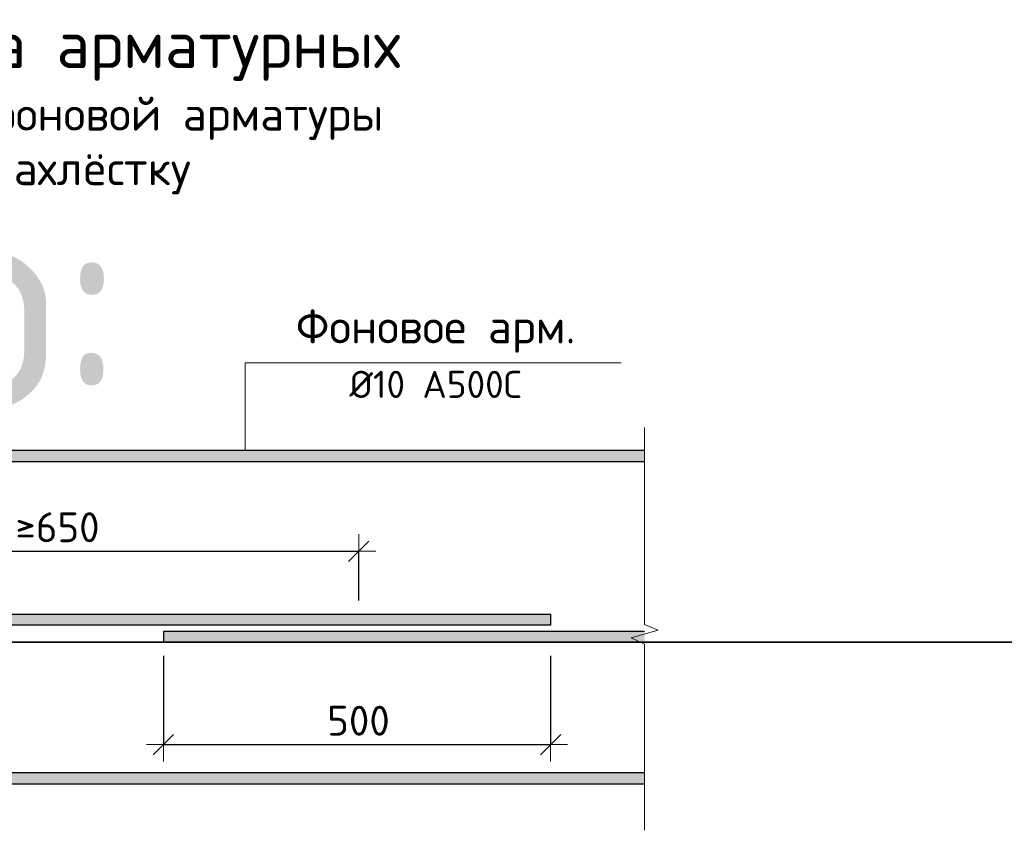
# Model space of a CAD drawing. Header units: metres. Extents: x -38 to 97, y -15 to 21.
# Tile 188 of 233: x 76.51 to 77.599, y 6.664 to 7.56. Entities that reach past the tile are written whole.
import ezdxf

# ---------------------------------------------------------------- set-up
doc = ezdxf.new("R2010")
doc.units = ezdxf.units.M
doc.header["$PDMODE"] = 65
for name, color, linetype, lineweight, true_color in [('XR$3$Арм.стержн.ниж.зоны Х', 7, 'Continuous', 35, 0xc600c6), ('XR$4$Арм.стержн.ниж.зоны Х', 7, 'Continuous', 35, 0xc600c6), ('XR$6$Арм.стержн.ниж.зоны Х', 7, 'Continuous', 35, 0xc600c6)]:
    doc.layers.add(name, color=color, linetype=linetype, lineweight=lineweight, true_color=true_color)
for name, color, linetype, lineweight in [('XR$3$Размерная линия_ общее', 7, 'Continuous', 13), ('XR$4$Размерная линия_ общее', 7, 'Continuous', 13), ('XR$6$Размерная линия_ общее', 7, 'Continuous', 13)]:
    doc.layers.add(name, color=color, linetype=linetype, lineweight=lineweight)
doc.styles.add('ISOCPEUR', font='txt')
doc.dimstyles.new('DIMSTYLE_33', dxfattribs={"dimtxt": 0.033, "dimasz": 0.0375, "dimexe": 0, "dimexo": 0, "dimgap": 0.0165, "dimtad": 2, "dimdec": 0, "dimlfac": 1000, "dimrnd": 1, "dimzin": 12, "dimdsep": 46, "dimtxsty": 'ISOCPEUR', "dimblk1": 'ALL_ML_STRICH', "dimblk2": 'ALL_ML_STRICH', "dimsah": 1, "dimcen": 0, "dimclrd": 7, "dimclre": 256, "dimclrt": 7, "dimadec": 0, "dimazin": 0, "dimtfac": 1, "dimtdec": 0, "dimtix": 1, "dimtmove": 2, "dimatfit": 3, "dimfxl": 0, "dimtzin": 0, "dimlwd": 0, "dimlwe": -3, "dimarcsym": 0})
doc.dimstyles.new('DIMSTYLE_7', dxfattribs={"dimtxt": 0.033, "dimasz": 0.0375, "dimexe": 0, "dimexo": 0, "dimgap": 0.0165, "dimtad": 2, "dimdec": 0, "dimlfac": 1000, "dimrnd": 1, "dimzin": 12, "dimdsep": 46, "dimtxsty": 'ISOCPEUR', "dimblk1": 'ALL_ML_STRICH', "dimblk2": 'ALL_ML_STRICH', "dimsah": 1, "dimcen": 0, "dimclrd": 7, "dimclre": 256, "dimclrt": 7, "dimadec": 0, "dimazin": 0, "dimtfac": 1, "dimtdec": 0, "dimtix": 1, "dimtmove": 2, "dimatfit": 3, "dimfxl": 0, "dimtzin": 0, "dimlwd": 0, "dimlwe": -3, "dimarcsym": 0})
doc.dimstyles.new('DIMSTYLE_8', dxfattribs={"dimtxt": 0.033, "dimasz": 0.0375, "dimexe": 0, "dimexo": 0, "dimgap": 0.0165, "dimtad": 2, "dimdec": 0, "dimlfac": 1000, "dimrnd": 1, "dimzin": 12, "dimdsep": 46, "dimtxsty": 'ISOCPEUR', "dimblk1": 'ALL_ML_STRICH', "dimblk2": 'ALL_ML_STRICH', "dimsah": 1, "dimcen": 0, "dimclrd": 7, "dimclre": 256, "dimclrt": 7, "dimadec": 0, "dimazin": 0, "dimtfac": 1, "dimtdec": 0, "dimtix": 1, "dimtmove": 2, "dimatfit": 3, "dimfxl": 0, "dimtzin": 0, "dimlwd": 0, "dimlwe": -3, "dimarcsym": 0})

# ---------------------------------------------------------------- blocks, each defined once
blk = doc.blocks.new('ALL_ML_STRICH')
at = {"color": 0, "linetype": 'ByBlock', "lineweight": -2}
for p, q in [((-0.3, -0.3), (0.3, 0.3)), ((0, -0.5), (0, 0.5)), ((-1, 0), (0.5, 0))]:
    blk.add_line(p, q, dxfattribs=at)
blk = doc.blocks.new('*D41')
at = {"layer": 'DEFPOINTS', "color": 7, "linetype": 'Continuous', "lineweight": 13, "transparency": 33554687}
for p in [(76.2152, 7.0717), (76.2152, 6.9723), (76.8852, 6.9027)]:
    blk.add_point(p, dxfattribs=at)
at = {"layer": 'XR$3$Размерная линия_ общее', "color": 253, "linetype": 'Continuous', "lineweight": -2, "true_color": 0xa0a0a0, "transparency": 33554687}
for p, q in [((76.2152, 7.0567), (76.2152, 6.9723)), ((76.8852, 6.9177), (76.8852, 6.9723))]:
    blk.add_line(p, q, dxfattribs=at)
at = {"layer": 'XR$3$Размерная линия_ общее', "color": 7, "linetype": 'Continuous', "lineweight": -2, "transparency": 33554687}
blk.add_line((76.2152, 6.9723), (76.8852, 6.9723), dxfattribs=at)
at = {"layer": 'XR$3$Размерная линия_ общее', "color": 7, "linetype": 'Continuous', "lineweight": 13, "transparency": 33554687, "xscale": 0.0375, "yscale": 0.0375, "zscale": 0.0375, "rotation": 180}
blk.add_blockref('ALL_ML_STRICH', (76.2152, 6.9723), dxfattribs=at)
at = {"layer": 'XR$3$Размерная линия_ общее', "color": 7, "linetype": 'Continuous', "lineweight": 13, "transparency": 33554687, "xscale": 0.0375, "yscale": 0.0375, "zscale": 0.0375}
blk.add_blockref('ALL_ML_STRICH', (76.8852, 6.9723), dxfattribs=at)
at = {"layer": 'XR$3$Размерная линия_ общее', "color": 7, "linetype": 'Continuous', "lineweight": 13, "transparency": 33554687, "insert": (76.5056, 7.0153), "char_height": 0.033, "width": 0.00165, "attachment_point": 1, "line_spacing_factor": 0.60241, "style": 'ISOCPEUR'}
blk.add_mtext('≥650', dxfattribs=at)
blk = doc.blocks.new('*D42')
at = {"layer": 'DEFPOINTS', "color": 7, "linetype": 'Continuous', "lineweight": 13, "transparency": 33554687}
for p in [(76.6692, 6.8717), (77.0972, 6.8717), (76.6692, 6.7584)]:
    blk.add_point(p, dxfattribs=at)
at = {"layer": 'XR$3$Размерная линия_ общее', "color": 253, "linetype": 'Continuous', "lineweight": -2, "true_color": 0xa0a0a0, "transparency": 33554687}
for p, q in [((76.6692, 6.8567), (76.6692, 6.7584)), ((77.0972, 6.8567), (77.0972, 6.7584))]:
    blk.add_line(p, q, dxfattribs=at)
at = {"layer": 'XR$3$Размерная линия_ общее', "color": 7, "linetype": 'Continuous', "lineweight": -2, "transparency": 33554687}
blk.add_line((76.6692, 6.7584), (77.0972, 6.7584), dxfattribs=at)
at = {"layer": 'XR$3$Размерная линия_ общее', "color": 7, "linetype": 'Continuous', "lineweight": 13, "transparency": 33554687, "xscale": 0.0375, "yscale": 0.0375, "zscale": 0.0375, "rotation": 180}
blk.add_blockref('ALL_ML_STRICH', (76.6692, 6.7584), dxfattribs=at)
at = {"layer": 'XR$3$Размерная линия_ общее', "color": 7, "linetype": 'Continuous', "lineweight": 13, "transparency": 33554687, "xscale": 0.0375, "yscale": 0.0375, "zscale": 0.0375}
blk.add_blockref('ALL_ML_STRICH', (77.0972, 6.7584), dxfattribs=at)
at = {"layer": 'XR$3$Размерная линия_ общее', "color": 7, "linetype": 'Continuous', "lineweight": 13, "transparency": 33554687, "insert": (76.8502, 6.8014), "char_height": 0.033, "width": 0.00165, "attachment_point": 1, "line_spacing_factor": 0.60241, "style": 'ISOCPEUR'}
blk.add_mtext('500', dxfattribs=at)
blk = doc.blocks.new('ЭЛЕМЕНТ_УЗОРА_2')
at = {"color": 7, "linetype": 'Continuous', "lineweight": 13, "transparency": 33554687}
blk.add_line((77.2012, 6.6637), (77.2012, 6.6637), dxfattribs=at)
blk.add_lwpolyline([(77.2012, 7.1092), (77.2012, 6.8913), (77.2162, 6.8851), (77.1862, 6.8766), (77.2012, 6.8695), (77.2012, 6.6637)], dxfattribs=at)
blk = doc.blocks.new('*D254')
at = {"layer": 'DEFPOINTS', "color": 7, "linetype": 'Continuous', "lineweight": 13, "transparency": 33554687}
for p in [(76.2152, 7.0717), (76.2152, 6.9723), (76.8852, 6.9027)]:
    blk.add_point(p, dxfattribs=at)
at = {"layer": 'XR$4$Размерная линия_ общее', "color": 253, "linetype": 'Continuous', "lineweight": -2, "true_color": 0xa0a0a0, "transparency": 33554687}
for p, q in [((76.2152, 7.0567), (76.2152, 6.9723)), ((76.8852, 6.9177), (76.8852, 6.9723))]:
    blk.add_line(p, q, dxfattribs=at)
at = {"layer": 'XR$4$Размерная линия_ общее', "color": 7, "linetype": 'Continuous', "lineweight": -2, "transparency": 33554687}
blk.add_line((76.2152, 6.9723), (76.8852, 6.9723), dxfattribs=at)
at = {"layer": 'XR$4$Размерная линия_ общее', "color": 7, "linetype": 'Continuous', "lineweight": 13, "transparency": 33554687, "xscale": 0.0375, "yscale": 0.0375, "zscale": 0.0375, "rotation": 180}
blk.add_blockref('ALL_ML_STRICH', (76.2152, 6.9723), dxfattribs=at)
at = {"layer": 'XR$4$Размерная линия_ общее', "color": 7, "linetype": 'Continuous', "lineweight": 13, "transparency": 33554687, "xscale": 0.0375, "yscale": 0.0375, "zscale": 0.0375}
blk.add_blockref('ALL_ML_STRICH', (76.8852, 6.9723), dxfattribs=at)
at = {"layer": 'XR$4$Размерная линия_ общее', "color": 7, "linetype": 'Continuous', "lineweight": 13, "transparency": 33554687, "insert": (76.5056, 7.0153), "char_height": 0.033, "width": 0.00165, "attachment_point": 1, "line_spacing_factor": 0.60241, "style": 'ISOCPEUR'}
blk.add_mtext('≥650', dxfattribs=at)
blk = doc.blocks.new('*D255')
at = {"layer": 'DEFPOINTS', "color": 7, "linetype": 'Continuous', "lineweight": 13, "transparency": 33554687}
for p in [(76.6692, 6.8717), (77.0972, 6.8717), (76.6692, 6.7584)]:
    blk.add_point(p, dxfattribs=at)
at = {"layer": 'XR$4$Размерная линия_ общее', "color": 253, "linetype": 'Continuous', "lineweight": -2, "true_color": 0xa0a0a0, "transparency": 33554687}
for p, q in [((76.6692, 6.8567), (76.6692, 6.7584)), ((77.0972, 6.8567), (77.0972, 6.7584))]:
    blk.add_line(p, q, dxfattribs=at)
at = {"layer": 'XR$4$Размерная линия_ общее', "color": 7, "linetype": 'Continuous', "lineweight": -2, "transparency": 33554687}
blk.add_line((76.6692, 6.7584), (77.0972, 6.7584), dxfattribs=at)
at = {"layer": 'XR$4$Размерная линия_ общее', "color": 7, "linetype": 'Continuous', "lineweight": 13, "transparency": 33554687, "xscale": 0.0375, "yscale": 0.0375, "zscale": 0.0375, "rotation": 180}
blk.add_blockref('ALL_ML_STRICH', (76.6692, 6.7584), dxfattribs=at)
at = {"layer": 'XR$4$Размерная линия_ общее', "color": 7, "linetype": 'Continuous', "lineweight": 13, "transparency": 33554687, "xscale": 0.0375, "yscale": 0.0375, "zscale": 0.0375}
blk.add_blockref('ALL_ML_STRICH', (77.0972, 6.7584), dxfattribs=at)
at = {"layer": 'XR$4$Размерная линия_ общее', "color": 7, "linetype": 'Continuous', "lineweight": 13, "transparency": 33554687, "insert": (76.8502, 6.8014), "char_height": 0.033, "width": 0.00165, "attachment_point": 1, "line_spacing_factor": 0.60241, "style": 'ISOCPEUR'}
blk.add_mtext('500', dxfattribs=at)
blk = doc.blocks.new('ЭЛЕМЕНТ_УЗОРА_16')
at = {"color": 7, "linetype": 'Continuous', "lineweight": 13, "transparency": 33554687}
blk.add_line((77.2012, 6.6637), (77.2012, 6.6637), dxfattribs=at)
blk.add_lwpolyline([(77.2012, 7.1092), (77.2012, 6.8913), (77.2162, 6.8851), (77.1862, 6.8766), (77.2012, 6.8695), (77.2012, 6.6637)], dxfattribs=at)
blk = doc.blocks.new('*D657')
at = {"layer": 'DEFPOINTS', "color": 7, "linetype": 'Continuous', "lineweight": 13, "transparency": 33554687}
for p in [(76.2152, 7.0717), (76.2152, 6.9723), (76.8852, 6.9027)]:
    blk.add_point(p, dxfattribs=at)
at = {"layer": 'XR$6$Размерная линия_ общее', "color": 253, "linetype": 'Continuous', "lineweight": -2, "true_color": 0xa0a0a0, "transparency": 33554687}
for p, q in [((76.2152, 7.0567), (76.2152, 6.9723)), ((76.8852, 6.9177), (76.8852, 6.9723))]:
    blk.add_line(p, q, dxfattribs=at)
at = {"layer": 'XR$6$Размерная линия_ общее', "color": 7, "linetype": 'Continuous', "lineweight": -2, "transparency": 33554687}
blk.add_line((76.2152, 6.9723), (76.8852, 6.9723), dxfattribs=at)
at = {"layer": 'XR$6$Размерная линия_ общее', "color": 7, "linetype": 'Continuous', "lineweight": 13, "transparency": 33554687, "xscale": 0.0375, "yscale": 0.0375, "zscale": 0.0375, "rotation": 180}
blk.add_blockref('ALL_ML_STRICH', (76.2152, 6.9723), dxfattribs=at)
at = {"layer": 'XR$6$Размерная линия_ общее', "color": 7, "linetype": 'Continuous', "lineweight": 13, "transparency": 33554687, "xscale": 0.0375, "yscale": 0.0375, "zscale": 0.0375}
blk.add_blockref('ALL_ML_STRICH', (76.8852, 6.9723), dxfattribs=at)
at = {"layer": 'XR$6$Размерная линия_ общее', "color": 7, "linetype": 'Continuous', "lineweight": 13, "transparency": 33554687, "insert": (76.5056, 7.0153), "char_height": 0.033, "width": 0.00165, "attachment_point": 1, "line_spacing_factor": 0.60241, "style": 'ISOCPEUR'}
blk.add_mtext('≥650', dxfattribs=at)
blk = doc.blocks.new('*D658')
at = {"layer": 'DEFPOINTS', "color": 7, "linetype": 'Continuous', "lineweight": 13, "transparency": 33554687}
for p in [(76.6692, 6.8717), (77.0972, 6.8717), (76.6692, 6.7584)]:
    blk.add_point(p, dxfattribs=at)
at = {"layer": 'XR$6$Размерная линия_ общее', "color": 253, "linetype": 'Continuous', "lineweight": -2, "true_color": 0xa0a0a0, "transparency": 33554687}
for p, q in [((76.6692, 6.8567), (76.6692, 6.7584)), ((77.0972, 6.8567), (77.0972, 6.7584))]:
    blk.add_line(p, q, dxfattribs=at)
at = {"layer": 'XR$6$Размерная линия_ общее', "color": 7, "linetype": 'Continuous', "lineweight": -2, "transparency": 33554687}
blk.add_line((76.6692, 6.7584), (77.0972, 6.7584), dxfattribs=at)
at = {"layer": 'XR$6$Размерная линия_ общее', "color": 7, "linetype": 'Continuous', "lineweight": 13, "transparency": 33554687, "xscale": 0.0375, "yscale": 0.0375, "zscale": 0.0375, "rotation": 180}
blk.add_blockref('ALL_ML_STRICH', (76.6692, 6.7584), dxfattribs=at)
at = {"layer": 'XR$6$Размерная линия_ общее', "color": 7, "linetype": 'Continuous', "lineweight": 13, "transparency": 33554687, "xscale": 0.0375, "yscale": 0.0375, "zscale": 0.0375}
blk.add_blockref('ALL_ML_STRICH', (77.0972, 6.7584), dxfattribs=at)
at = {"layer": 'XR$6$Размерная линия_ общее', "color": 7, "linetype": 'Continuous', "lineweight": 13, "transparency": 33554687, "insert": (76.8502, 6.8014), "char_height": 0.033, "width": 0.00165, "attachment_point": 1, "line_spacing_factor": 0.60241, "style": 'ISOCPEUR'}
blk.add_mtext('500', dxfattribs=at)
blk = doc.blocks.new('ЭЛЕМЕНТ_УЗОРА_29')
at = {"color": 7, "linetype": 'Continuous', "lineweight": 13, "transparency": 33554687}
blk.add_line((77.2012, 6.6637), (77.2012, 6.6637), dxfattribs=at)
blk.add_lwpolyline([(77.2012, 7.1092), (77.2012, 6.8913), (77.2162, 6.8851), (77.1862, 6.8766), (77.2012, 6.8695), (77.2012, 6.6637)], dxfattribs=at)

msp = doc.modelspace()

# ---------------------------------------------------------------- hatches: boundary and pattern name
at = {"linetype": 'Continuous', "lineweight": 13, "true_color": 0xc8c8c8, "transparency": 33554687}
for points in [[(76.0122, 7.0837), (76.0122, 7.0717), (77.2012, 7.0717), (77.2012, 7.0837)], [(76.0122, 7.0837), (76.0122, 7.0717), (77.2012, 7.0717), (77.2012, 7.0837)], [(76.0122, 7.0837), (76.0122, 7.0717), (77.2012, 7.0717), (77.2012, 7.0837)], [(75.9412, 6.8907), (77.0972, 6.8907), (77.0972, 6.9027), (75.9412, 6.9027)], [(75.9412, 6.8907), (77.0972, 6.8907), (77.0972, 6.9027), (75.9412, 6.9027)], [(75.9412, 6.8907), (77.0972, 6.8907), (77.0972, 6.9027), (75.9412, 6.9027)], [(76.6692, 6.8837), (76.6692, 6.8717), (77.2012, 6.8717), (77.2012, 6.8837)], [(76.6692, 6.8837), (76.6692, 6.8717), (77.2012, 6.8717), (77.2012, 6.8837)], [(76.6692, 6.8837), (76.6692, 6.8717), (77.2012, 6.8717), (77.2012, 6.8837)], [(76.0122, 6.7271), (76.0122, 6.7151), (77.2012, 6.7151), (77.2012, 6.7271)], [(76.0122, 6.7271), (76.0122, 6.7151), (77.2012, 6.7151), (77.2012, 6.7271)], [(76.0122, 6.7271), (76.0122, 6.7151), (77.2012, 6.7151), (77.2012, 6.7271)]]:
    msp.add_hatch(color=9, dxfattribs=at).paths.add_polyline_path(points)

# ---------------------------------------------------------------- linework, layer by layer
at = {"color": 7, "linetype": 'Continuous', "lineweight": 35, "transparency": 33554687}
msp.add_line((67.9198, 6.8717), (86.4198, 6.8717), dxfattribs=at)
at = {"color": 7, "linetype": 'Continuous', "lineweight": 13, "transparency": 33554687}
msp.add_lwpolyline([(76.7597, 7.0837), (76.7597, 7.1808), (77.1752, 7.1808)], dxfattribs=at)
msp.add_lwpolyline([(76.7597, 7.0837), (76.7597, 7.1808), (77.1752, 7.1808)], dxfattribs=at)
msp.add_lwpolyline([(76.7597, 7.0837), (76.7597, 7.1808), (77.1752, 7.1808)], dxfattribs=at)
at = {"layer": 'XR$3$Арм.стержн.ниж.зоны Х', "color": 7, "linetype": 'Continuous', "lineweight": 25, "transparency": 33554687}
for points in [[(77.2012, 7.0837), (76.0122, 7.0837), (76.0122, 7.0717), (77.2012, 7.0717)], [(75.9412, 6.9027), (77.0972, 6.9027), (77.0972, 6.8907), (75.9412, 6.8907)], [(77.2012, 6.8837), (76.6692, 6.8837), (76.6692, 6.8717), (77.2012, 6.8717)], [(77.2012, 6.7271), (76.0122, 6.7271), (76.0122, 6.7151), (77.2012, 6.7151)]]:
    msp.add_lwpolyline(points, dxfattribs=at)
at = {"layer": 'XR$4$Арм.стержн.ниж.зоны Х', "color": 7, "linetype": 'Continuous', "lineweight": 25, "transparency": 33554687}
for points in [[(77.2012, 7.0837), (76.0122, 7.0837), (76.0122, 7.0717), (77.2012, 7.0717)], [(75.9412, 6.9027), (77.0972, 6.9027), (77.0972, 6.8907), (75.9412, 6.8907)], [(77.2012, 6.8837), (76.6692, 6.8837), (76.6692, 6.8717), (77.2012, 6.8717)], [(77.2012, 6.7271), (76.0122, 6.7271), (76.0122, 6.7151), (77.2012, 6.7151)]]:
    msp.add_lwpolyline(points, dxfattribs=at)
at = {"layer": 'XR$6$Арм.стержн.ниж.зоны Х', "color": 7, "linetype": 'Continuous', "lineweight": 25, "transparency": 33554687}
for points in [[(77.2012, 7.0837), (76.0122, 7.0837), (76.0122, 7.0717), (77.2012, 7.0717)], [(75.9412, 6.9027), (77.0972, 6.9027), (77.0972, 6.8907), (75.9412, 6.8907)], [(77.2012, 6.8837), (76.6692, 6.8837), (76.6692, 6.8717), (77.2012, 6.8717)], [(77.2012, 6.7271), (76.0122, 6.7271), (76.0122, 6.7151), (77.2012, 6.7151)]]:
    msp.add_lwpolyline(points, dxfattribs=at)

# ---------------------------------------------------------------- block references
at = {"color": 7, "linetype": 'Continuous', "lineweight": 13, "transparency": 33554687}
for name in ['ЭЛЕМЕНТ_УЗОРА_2', 'ЭЛЕМЕНТ_УЗОРА_16', 'ЭЛЕМЕНТ_УЗОРА_29']:
    msp.add_blockref(name, (0, 0), dxfattribs=at)

# ---------------------------------------------------------------- texts
at = {"color": 7, "linetype": 'Continuous', "lineweight": 13, "transparency": 33554687, "attachment_point": 2}
for s, insert, char_height, width, line_spacing_factor in [('\\A1;{\\fISOCPEUR|i0|b0;\\H0.052500;\\W1.000000;\\C7;Стыковка арматурных}\\P{\\fISOCPEUR|i0|b0;\\H0.037500;\\W1.000000;\\C7;стержней фоновой арматуры}\\P{\\fISOCPEUR|i0|b0;\\H0.037500;\\W1.000000;\\C7;внахлёстку}\\P', (76.5737, 7.5592), 0.0525, 0.938044, 0.963855), ('\\A1;{\\fISOCPEUR|i0|b0;\\H0.052500;\\W1.000000;\\C7;Стыковка арматурных}\\P{\\fISOCPEUR|i0|b0;\\H0.037500;\\W1.000000;\\C7;стержней фоновой арматуры}\\P{\\fISOCPEUR|i0|b0;\\H0.037500;\\W1.000000;\\C7;внахлёстку}\\P', (76.5737, 7.5592), 0.0525, 0.938044, 0.963855), ('\\A1;{\\fISOCPEUR|i0|b0;\\H0.052500;\\W1.000000;\\C7;Стыковка арматурных}\\P{\\fISOCPEUR|i0|b0;\\H0.037500;\\W1.000000;\\C7;стержней фоновой арматуры}\\P{\\fISOCPEUR|i0|b0;\\H0.037500;\\W1.000000;\\C7;внахлёстку}\\P', (76.5737, 7.5592), 0.0525, 0.938044, 0.963855), ('\\A1;{\\fISOCPEUR|i0|b0;\\H0.037500;\\W1.000000;\\C7;Фоновое арм.}\\P{\\fISOCPEUR|i0|b0;\\H0.030000;\\W1.000000;\\C7;Ø10 А500С}\\P', (76.9702, 7.2396), 0.0375, 0.328781, 1.084337), ('\\A1;{\\fISOCPEUR|i0|b0;\\H0.037500;\\W1.000000;\\C7;Фоновое арм.}\\P{\\fISOCPEUR|i0|b0;\\H0.030000;\\W1.000000;\\C7;Ø10 А500С}\\P', (76.9702, 7.2396), 0.0375, 0.328781, 1.084337), ('\\A1;{\\fISOCPEUR|i0|b0;\\H0.037500;\\W1.000000;\\C7;Фоновое арм.}\\P{\\fISOCPEUR|i0|b0;\\H0.030000;\\W1.000000;\\C7;Ø10 А500С}\\P', (76.9702, 7.2396), 0.0375, 0.328781, 1.084337)]:
    msp.add_mtext(s, dxfattribs=dict(at, insert=insert, char_height=char_height, width=width, line_spacing_factor=line_spacing_factor))
at = {"color": 7, "linetype": 'Continuous', "lineweight": 35, "transparency": 33554687, "insert": (75.7194, 7.128), "char_height": 0.25, "width": 1.143461, "attachment_point": 7, "style": 'ISOCPEUR'}
msp.add_mtext('\\W0.95;Итого:', dxfattribs=at)

# ---------------------------------------------------------------- dimensions: what is measured, and where the dimension line sits
at = {"layer": 'XR$3$Размерная линия_ общее', "color": 7, "linetype": 'Continuous', "lineweight": 13, "transparency": 33554687}
for base, p1, p2, text, dimstyle, override, picture, middle in [((76.8852, 6.9723), (76.2152, 7.0567), (76.8852, 6.9177), '≥650', 'DIMSTYLE_7', {"dimpost": '≥<>', "dimclrd": 7, "dimclre": 253, "dimclrt": 7, "dimlwd": 0, "dimlwe": 65533}, '*D41', (76.5502, 6.9888)), ((77.0972, 6.7584), (76.6692, 6.8567), (77.0972, 6.8567), '500', 'DIMSTYLE_8', {"dimpost": '<>', "dimclrd": 7, "dimclre": 253, "dimclrt": 7, "dimlwd": 0, "dimlwe": 65533}, '*D42', (76.8832, 6.7749))]:
    dim = msp.add_linear_dim(base=base, p1=p1, p2=p2, text=text, dimstyle=dimstyle, override=override, dxfattribs=at)
    dim.commit()
    dim.dimension.update_dxf_attribs({"geometry": picture, "text_midpoint": middle, "dimtype": 160})
at = {"layer": 'XR$4$Размерная линия_ общее', "color": 7, "linetype": 'Continuous', "lineweight": 13, "transparency": 33554687}
for base, p1, p2, text, dimstyle, override, picture, middle in [((76.8852, 6.9723), (76.2152, 7.0567), (76.8852, 6.9177), '≥650', 'DIMSTYLE_33', {"dimpost": '≥<>', "dimclrd": 7, "dimclre": 253, "dimclrt": 7, "dimlwd": 0, "dimlwe": 65533}, '*D254', (76.5502, 6.9888)), ((77.0972, 6.7584), (76.6692, 6.8567), (77.0972, 6.8567), '500', 'DIMSTYLE_8', {"dimpost": '<>', "dimclrd": 7, "dimclre": 253, "dimclrt": 7, "dimlwd": 0, "dimlwe": 65533}, '*D255', (76.8832, 6.7749))]:
    dim = msp.add_linear_dim(base=base, p1=p1, p2=p2, text=text, dimstyle=dimstyle, override=override, dxfattribs=at)
    dim.commit()
    dim.dimension.update_dxf_attribs({"geometry": picture, "text_midpoint": middle, "dimtype": 160})
at = {"layer": 'XR$6$Размерная линия_ общее', "color": 7, "linetype": 'Continuous', "lineweight": 13, "transparency": 33554687}
for base, p1, p2, text, dimstyle, override, picture, middle in [((76.8852, 6.9723), (76.2152, 7.0567), (76.8852, 6.9177), '≥650', 'DIMSTYLE_33', {"dimpost": '≥<>', "dimclrd": 7, "dimclre": 253, "dimclrt": 7, "dimlwd": 0, "dimlwe": 65533}, '*D657', (76.5502, 6.9888)), ((77.0972, 6.7584), (76.6692, 6.8567), (77.0972, 6.8567), '500', 'DIMSTYLE_8', {"dimpost": '<>', "dimclrd": 7, "dimclre": 253, "dimclrt": 7, "dimlwd": 0, "dimlwe": 65533}, '*D658', (76.8832, 6.7749))]:
    dim = msp.add_linear_dim(base=base, p1=p1, p2=p2, text=text, dimstyle=dimstyle, override=override, dxfattribs=at)
    dim.commit()
    dim.dimension.update_dxf_attribs({"geometry": picture, "text_midpoint": middle, "dimtype": 160})

doc.saveas('drawing.dxf')
